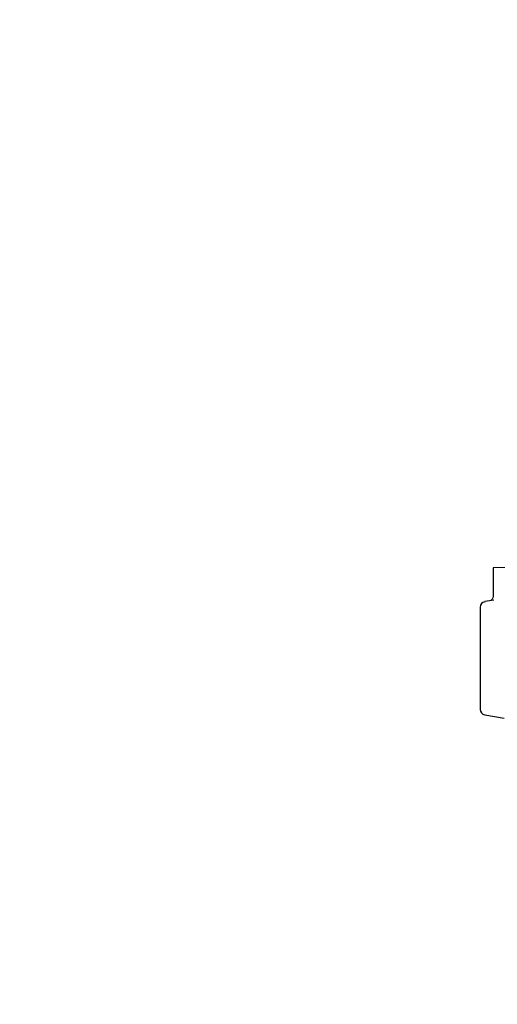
# Model space of a CAD drawing. Header units: millimetres. Extents: x -424979 to 718034, y -72486 to 344972.
# Tile 237 of 256: x 598196 to 599439, y 142620 to 145181. Entities that reach past the tile are written whole.
import ezdxf
from ezdxf import colors
from ezdxf.entities.mleader import LeaderData, LeaderLine
from ezdxf.math import Vec2, Vec3
from ezdxf.xclip import XClip

# ---------------------------------------------------------------- set-up
doc = ezdxf.new("R2010")
doc.units = ezdxf.units.MM
doc.header["$MEASUREMENT"] = 0
doc.header["$XCLIPFRAME"] = 0
doc.layers.add('IS_KLIM Opis_Średnice', color=7, linetype='Continuous', lineweight=9)
doc.layers.add('SKAN - RZUT_7_0_Nr_pióra__1', color=7, linetype='Continuous', lineweight=13)
doc.layers.add('IS_KLIM_urządzenia', color=3, linetype='Continuous')
doc.layers.add('Rysunki i obrazki', color=7, linetype='Continuous')
picture_1 = doc.add_image_def('image7.tif', size_in_pixel=(14115, 7016))

# ---------------------------------------------------------------- blocks, each defined once
blk = doc.blocks.new('Rysunek_7_7', base_point=(-247133.1, 120862.7))
at = {"layer": 'SKAN - RZUT_7_0_Nr_pióra__1', "color": 7, "lineweight": 13}
image = blk.add_image(picture_1, insert=(-306883.1, 91162.7), size_in_units=(119499.9, 59400), dxfattribs=at)
image.set_boundary_path([(-0.5, -0.5), (14114.5, 7015.5)])
blk = doc.blocks.new('G$CE471A013')
at = {"linetype": 'Continuous'}
for p, q in [((30.56, 29.17), (33.56, 29.12)), ((33.56, 29.12), (33.56, 26.03)), ((33.48, 25.63), (34.46, 25.46)), ((34.96, 24.86), (34.96, 13.78)), ((34.46, 13.19), (32.35, 12.82))]:
    blk.add_line(p, q, dxfattribs=at)
blk.add_arc((34.06, 26.03), 0.5, 180, 260, dxfattribs=at)
at = {"linetype": 'Continuous', "extrusion": (0, 0, -1)}
for centre, start, end in [((-34.36, 24.86), 100, 180), ((-34.36, 13.78), 180, 260)]:
    blk.add_arc(centre, 0.6, start, end, dxfattribs=at)

msp = doc.modelspace()

# ---------------------------------------------------------------- block references
at = {"layer": 'IS_KLIM_urządzenia', "xscale": -24, "yscale": 24, "zscale": 24}
msp.add_blockref('G$CE471A013', (600234.1, 143056.8), dxfattribs=at)
at = {"layer": 'Rysunki i obrazki', "color": 151, "linetype": 'Continuous', "lineweight": 20, "true_color": 0x80c2ff}
ref = msp.add_blockref('Rysunek_7_7', (578150.8, 164030.1), dxfattribs=at)
XClip(ref).set_block_clipping_path([(-306883.0907464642, 91162.6626359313), (-187383.1463020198, 150562.679302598)])

# ---------------------------------------------------------------- next in the draw order: leaders
at = {"layer": 'IS_KLIM Opis_Średnice', "ltscale": 30}
ml = msp.add_multileader_mtext('Standard', dxfattribs=at)
ml.set_content('{\\fArial|b0|i0|c238|p0;\\C7;Odprowadzenie skroplin (przewód tłoczny) od klimatyzatora zastosować pompkę skroplin. W związku z brakiiem w pobliżu istenijącego pionu kanalizacyji sanitarnej skropliny z klimatyzacji zaleca się odprowadzić na zewnątrz budynku. W tym celu należy zamontować rurę odpływową, która skieruje wodę do rynny lub specjalnego zbiornika. Należy pamiętać o regularnym opróżnianiu zbiornika, aby zapobiec jego przepełnieniu. Ustalić bezpośrednio z Inwestrem podczas  robót budowlanych.  }', color=256)
ml.set_leader_properties()
ml.build(insert=Vec2(0, 0))
ml.multileader.update_dxf_attribs({"text_left_attachment_type": 6, "text_right_attachment_type": 6, "dogleg_length": 0.36})
ctx = ml.context
ctx.base_point, ctx.char_height, ctx.plane_origin, ctx.plane_y_axis = Vec3(592315.1, 142106.4), 250, Vec3(601975, 148891.3), Vec3(0, -1)
ctx.left_attachment, ctx.right_attachment = 6, 6
notes = []
notes.append((ctx, [(1, (1, 1, 0), (592314.7, 142106.4), (1, 0), 0.36, [(0, [(590046.7, 146672.1)], 256, [])])]))
ctx.mtext.insert, ctx.mtext.width, ctx.mtext.flow_direction = Vec3(592317.1, 142429.9), 11099.971, 5
ctx.mtext.has_bg_fill, ctx.mtext.bg_color, ctx.mtext.bg_scale_factor, ctx.mtext.bg_transparency, ctx.mtext.use_window_bg_color = 1, -939524096, 1.5, 0, 1
for ctx, leaders in notes:
    for number, flags, end, landing, length, lines in leaders:
        leader = LeaderData()
        leader.index, (leader.has_last_leader_line, leader.has_dogleg_vector, leader.attachment_direction) = number, flags
        leader.last_leader_point, leader.dogleg_vector, leader.dogleg_length = Vec3(end), Vec3(landing), length
        for number, points, colour, breaks in lines:
            line = LeaderLine()
            line.index, line.vertices, line.color, line.breaks = number, Vec3.list(points), colors.encode_raw_color(colour), breaks
            leader.lines.append(line)
        ctx.leaders.append(leader)

doc.saveas('drawing.dxf')
